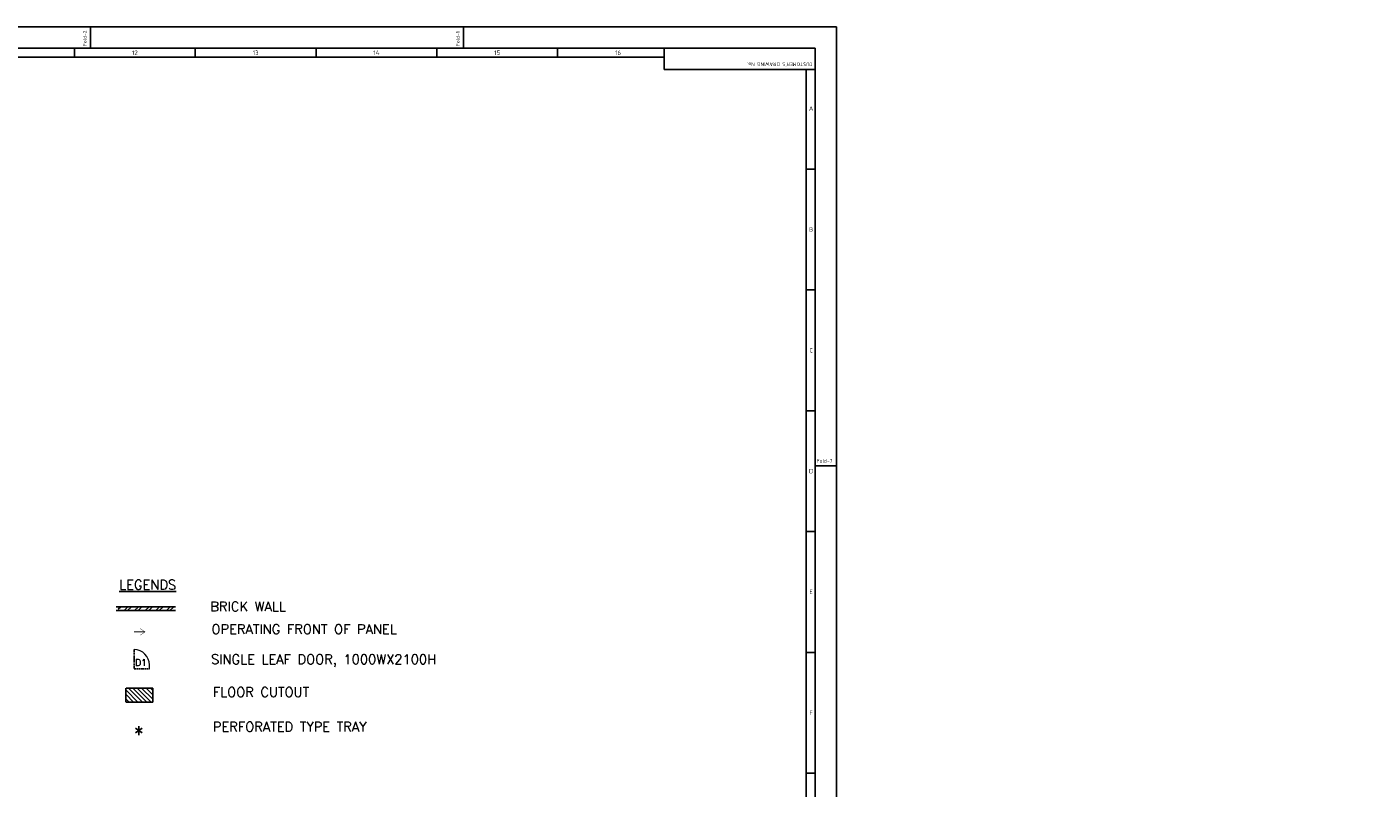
# Model space of a CAD drawing. Extents: x -11758 to 4934791, y -233543 to 1826789.
# Tile 36 of 107: x 109603 to 159911, y 106663 to 135104. Entities that reach past the tile are written whole.
import ezdxf
from ezdxf.enums import TextEntityAlignment as Align

# ---------------------------------------------------------------- set-up
doc = ezdxf.new("R2010")
doc.units = 0
doc.header["$LTSCALE"] = 800
doc.header["$MEASUREMENT"] = 0
doc.linetypes.add('CONTINOUS', pattern=[0])
doc.linetypes.add('HIDDEN', pattern=[0.375, 0.25, -0.125])
doc.layers.get('0').update_dxf_attribs({"linetype": 'CONTINUOUS'})
for name, color, linetype in [('1', 1, 'CONTINUOUS'), ('CUTOUT', 4, 'CONTINUOUS'), ('ELEC 3TEXT', 11, 'CONTINUOUS'), ('EQLAY', 255, 'CONTINUOUS'), ('HATCH', 9, 'CONTINUOUS'), ('LTSWGR', 6, 'CONTINUOUS'), ('NOTES', 7, 'CONTINUOUS'), ('SWGR', 7, 'CONTINUOUS')]:
    doc.layers.add(name, color=color, linetype=linetype)
for name, color, linetype, lineweight in [('DIM', 4, 'CONTINUOUS', 15), ('EQPT', 8, 'CONTINUOUS', 5), ('T', 3, 'CONTINUOUS', 15)]:
    doc.layers.add(name, color=color, linetype=linetype, lineweight=lineweight)
doc.styles.add('COMPLEX', font='complex')
doc.styles.add('ROMANC', font='romanc')
doc.styles.add('ROMAND', font='romand')
doc.styles.add('S3', font='ROMANS1.SHX', dxfattribs={"width": 0.8})
doc.styles.get("Standard").update_dxf_attribs({"font": 'ISO9'})

# ---------------------------------------------------------------- blocks, each defined once
blk = doc.blocks.new('A$C731D3036')
for p, q in [((-933.8, 1843.2), (-933.8, 1869.9)), ((-466.9, 1843.2), (-466.9, 1869.9)), ((-953.8, 1843.2), (-953.8, 1832.1)), ((-802.6, 1843.2), (-802.6, 1832.1)), ((-651.4, 1843.2), (-651.4, 1832.1)), ((-500.3, 1843.2), (-500.3, 1832.1)), ((-349.1, 1843.2), (-349.1, 1832.1)), ((-215.7, 1816.5), (-215.7, 1843.2)), ((-2401.2, 1832.1), (-215.7, 1832.1)), ((-26.7, 1816.5), (-215.7, 1816.5)), ((-37.8, 265.7), (-37.8, 1816.5)), ((-37.8, 1692), (-26.7, 1692)), ((-37.8, 1540.8), (-26.7, 1540.8)), ((-37.8, 1389.6), (-26.7, 1389.6)), ((0, 1320.7), (-26.7, 1320.7)), ((-37.8, 1238.4), (-26.7, 1238.4)), ((-37.8, 1087.2), (-26.7, 1087.2)), ((-37.8, 936), (-26.7, 936))]:
    blk.add_line(p, q)
for points in [[(0, 1869.9), (-2643.6, 1869.9), (-2643.6, 0), (0, 0)], [(-26.7, 1843.2), (-2616.9, 1843.2), (-2616.9, 26.7), (-26.7, 26.7)]]:
    blk.add_lwpolyline(points, close=True)
for s, height, rotation, p in [('Fold-2', 4.45, 90, (-938.5, 1845.9)), ('Fold-1', 4.45, 90, (-471.6, 1845.9)), ("CUSTOMER'S DRAWING No.", 4.447, 180, (-30.1, 1825.4))]:
    blk.add_text(s, height=height, rotation=rotation).set_placement(p)
for s, p in [('12', (-878.2, 1837.6)), ('13', (-727, 1837.6)), ('14', (-575.9, 1837.6)), ('15', (-424.7, 1837.6)), ('16', (-273.5, 1837.6)), ('A', (-31.8, 1767.6)), ('B', (-31.8, 1616.4)), ('C', (-31.8, 1465.2)), ('D', (-31.8, 1314)), ('E', (-31.8, 1162.8)), ('F', (-31.8, 1011.6))]:
    blk.add_text(s, height=5.56).set_placement(p, align=Align.MIDDLE)
blk.add_text('Fold-7', height=4.45).set_placement((-24.7, 1324.6))

msp = doc.modelspace()

# ---------------------------------------------------------------- hatches: boundary and pattern name
at = {"layer": 'CUTOUT'}
h = msp.add_hatch(dxfattribs=at)
h.set_pattern_fill('ANSI31', color=256, scale=930.96938, angle=-90, style=0)
h.set_pattern_definition([(315, (27764.52, -21700.36), (82.286845, 82.286845), [])])
h.paths.add_polyline_path([(114304.7, 110399.5), (113312, 110399.5), (113312, 109877.6), (114304.7, 109877.6)])
at = {"layer": 'HATCH'}
h = msp.add_hatch(dxfattribs=at)
h.set_pattern_fill('ANSI32', color=256, scale=744.775504, style=0)
h.set_pattern_definition([(45, (-292951.88, 118282.36), (-197.48843, 197.48843), []), (45, (-292820.22, 118282.36), (-197.48843, 197.48843), [])])
h.paths.add_polyline_path([(115165.7, 113439.9), (113018.4, 113439.9), (113018.4, 113297.1), (115165.7, 113297.1)])

# ---------------------------------------------------------------- linework, layer by layer
at = {"color": 0, "lineweight": 9, "const_width": 15}
msp.add_lwpolyline([(113842.4, 112619.7), (114008.9, 112506.5), (113608.4, 112506.5)], dxfattribs=at)
at = {"layer": '1', "linetype": 'Continuous'}
msp.add_line((113304.4, 110399.6), (113304.4, 109873.9), dxfattribs=at)
at = {"layer": 'DIM', "linetype": 'Continuous'}
msp.add_line((114182.3, 111119.1), (114182.3, 111261.9), dxfattribs=at)
msp.add_arc((113608.4, 111261.9), 573.9, 0, 90, dxfattribs=at)
at = {"layer": 'EQLAY', "linetype": 'HIDDEN', "ltscale": 0.2}
for p in [(113608.4, 111835.8), (114182.3, 111119.1)]:
    msp.add_line(p, (113608.4, 111119.1), dxfattribs=at)
at = {"layer": 'LTSWGR', "linetype": 'Continuous'}
for p, q in [((113312, 110399.5), (114304.7, 110399.5)), ((114304.7, 110399.5), (114304.7, 109877.6)), ((114304.7, 109877.6), (113312, 109877.6))]:
    msp.add_line(p, q, dxfattribs=at)
at = {"layer": 'NOTES', "color": 1}
for p, q in [((112938, 113439.9), (115158.8, 113439.9)), ((112938, 113297.1), (115158.8, 113297.1))]:
    msp.add_line(p, q, dxfattribs=at)
at = {"layer": 'SWGR', "linetype": 'Continuous', "ltscale": 0.5, "const_width": 15}
msp.add_lwpolyline([(113842.4, 112377.5), (114008.9, 112490.7), (113608.4, 112490.7)], dxfattribs=at)

# ---------------------------------------------------------------- block references
at = {"color": 1, "linetype": 'CONTINOUS', "lineweight": 15, "xscale": 29.85916619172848, "yscale": 29.85916619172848, "zscale": 29.85916619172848}
msp.add_blockref('A$C731D3036', (139857.9, 79271.6), dxfattribs=at)

# ---------------------------------------------------------------- texts
at = {"layer": 'ELEC 3TEXT', "color": 7, "style": 'S3'}
for s, p in [('%%ULEGENDS', (113051, 114081.6)), ('BRICK WALL', (116456.8, 113268.7)), ('OPERATING FRONT OF PANEL', (116498.7, 112420.6)), ('SINGLE LEAF DOOR, 1000WX2100H', (116484.1, 111294.9)), ('FLOOR CUTOUT', (116551.1, 110070.5)), ('PERFORATED TYPE TRAY', (116551.1, 108774.3))]:
    msp.add_text(s, height=357.5, dxfattribs=at).set_placement(p)
at = {"layer": 'EQLAY', "style": 'ROMAND'}
msp.add_text('D1', height=248.26, dxfattribs=at).set_placement((113648.6, 111227.2))
at = {"layer": 'EQPT', "color": 7, "style": 'COMPLEX'}
msp.add_text('*', height=585, dxfattribs=at).set_placement((113579.6, 108561.2))
at = {"layer": 'T', "insert": (96515.3, 121340), "char_height": 400, "attachment_point": 1, "style": 'ROMANC'}
msp.add_mtext_dynamic_manual_height_columns('\\pi65.491;COOLING TOWER ETC \\P\\pi579.78;AT ROOF OF CER', width=6702.411, gutter_width=2000, heights=[0], dxfattribs=at)

doc.saveas('drawing.dxf')
